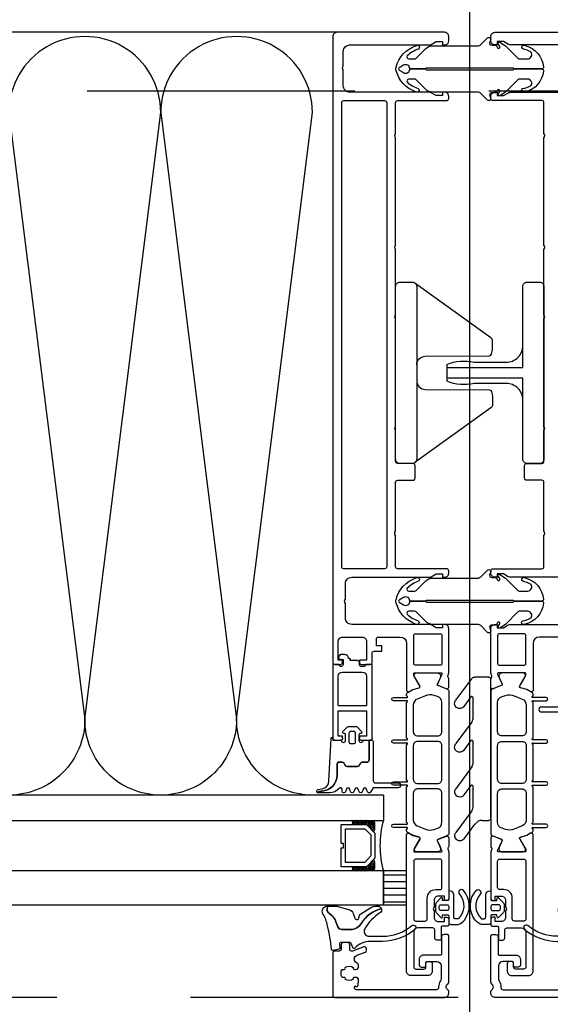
# Model space of a CAD drawing. Header units: millimetres. Extents: x 247761 to 294611, y 172579 to 236863.
# Tile 242 of 256: x 269429 to 269555, y 174619 to 174852. Entities that reach past the tile are written whole.
import ezdxf

# ---------------------------------------------------------------- set-up
doc = ezdxf.new("R2010")
doc.units = ezdxf.units.MM
doc.linetypes.add('ČÁRKOVANÁ', pattern=[19.05, 12.7, -6.35])
doc.layers.add('FASÁDA DETAILNÍ', color=4, linetype='Continuous')
doc.layers.add('NOVA', color=240, linetype='Continuous')
pattern_1 = [(180, (-15443.9213, -42841.3569), (-7e-16, -1.5875), [])]

# ---------------------------------------------------------------- blocks, each defined once
blk = doc.blocks.new('284336')
for points in [[(-0.7, -9.6), (-10, -9.6, 0.414511), (-10.51, -10.11), (-10.51, -15.51, -1), (-11.69, -15.51), (-11.69, -9.6), (-12.69, -8.95, -0.668884), (-12.6, -8.23), (-11.99, -8.01, 0.766384), (-11.99, -7.21), (-12.6, -6.99, -0.76831), (-12.6, -6.23), (-11.99, -6.01, 0.766384), (-11.99, -5.21), (-12.6, -4.99, -0.76831), (-12.6, -4.23), (-11.99, -4.01, 0.766384), (-11.99, -3.21), (-12.6, -2.99, -0.877523), (-12.5, -2.22), (-12.1, -2.22, 0.698129), (-11.83, -1.5, -0.220231), (-12.89, 0.78), (-12.89, 3.45, -0.157143), (-12.82, 3.68), (-12.69, 3.42, -0.067482), (-12.48, 2.53, 0.393136), (-8.66, -1.02), (-6.1, -1.02, -0.414214), (-5.61, -1.51), (-5.61, -2.22, -0.267949), (-5.85, -2.65), (-6.35, -2.93, 0.267949), (-6.61, -3.38), (-6.61, -5.84, 0.267949), (-6.35, -6.29), (-5.85, -6.57, -0.267949), (-5.61, -7), (-5.61, -8.11, 0.414215), (-5.1, -8.62), (-0.41, -8.62), (-0.41, -9.31, -0.414212), (-0.7, -9.6)], [(-0.41, 0), (-0.41, -2, 0.990243), (-0.4, -3.02), (0.9, -3.02, 0.414214), (1.21, -2.71), (1.21, -2.61, -0.668123), (1.71, -2.4), (2.75, -3.45, -0.199004), (2.89, -3.79), (2.89, -5.43, -0.199038), (2.75, -5.77), (1.71, -6.82, -0.668191), (1.21, -6.61), (1.21, -6.51, 0.414214), (0.9, -6.2), (-0.4, -6.2, 0.990269), (-0.41, -7.22), (-0.41, -8.6), (-5.1, -8.6, -0.414215), (-5.59, -8.11), (-5.59, -7, 0.267949), (-5.84, -6.56), (-6.34, -6.27, -0.267949), (-6.59, -5.84), (-6.59, -3.38, -0.267949), (-6.34, -2.95), (-5.84, -2.66, 0.267949), (-5.59, -2.22), (-5.59, -1.51, 0.414214), (-6.1, -1), (-8.66, -1, -0.393156), (-12.46, 2.53, 0.067572), (-12.67, 3.43), (-12.8, 3.7, -0.637545), (-12.12, 3.53), (-11.92, 2.53, 0.344315), (-10.06, 0.91), (0, 0.38, -0.406913), (0.39, 0), (-0.41, 0)], [(1.7, -4.31, 0.414235), (1.2, -3.81), (-0.7, -3.81, 0.414214), (-1.2, -4.31), (-1.2, -4.91, 0.414214), (-0.7, -5.41), (1.2, -5.41, 0.414235), (1.7, -4.91), (1.7, -4.31)]]:
    blk.add_lwpolyline(points, format="xyb", close=True)
blk = doc.blocks.new('nesystémový nástavec 18')
for p, q in [((-18, 6.8), (-18, 8.8)), ((-17.5, 9.3), (-15.36, 9.3)), ((-11, 8), (-17, 8)), ((-17, 8), (-17, 6.3)), ((-15.36, 9.3), (0, 9.3)), ((-11, 1.3), (-11, 8)), ((-2.8, 8), (-9.7, 8)), ((-9.7, 1.3), (-9.7, 8)), ((-0.5, 7.3), (-0.5, 6.8)), ((0, 9.3), (0, 7.8)), ((-17, 6.3), (-17.5, 6.3)), ((-1.8, 2.3), (-1.8, 7)), ((0, 6.3), (0.55, 6.3)), ((0.55, 6.3), (0.95, 5.9)), ((0.95, 5.9), (0.95, 4.8)), ((0.95, 4.8), (0.95, 4.14)), ((1.2, 2.44), (0, 2.44)), ((0.95, 4.14), (1.2, 4.14)), ((1.2, 1.85), (1.2, 2.44)), ((1.4, 3.94), (1.4, 3.84)), ((1.6, 3.64), (1.6, 3.64)), ((2.4, 2.84), (2.4, 1.89)), ((-18, 0.5), (-18, 1.8)), ((-17.5, 2.3), (-17, 2.3)), ((-1.8, 0), (-17.5, 0)), ((-17, 2.3), (-17, 1.3)), ((-17, 1.3), (-11, 1.3)), ((-9.7, 1.3), (-2.8, 1.3)), ((0, 0), (-1.8, 0)), ((-0.4, 2.23), (-0.5, 2.04)), ((-0.5, 2.04), (-0.5, 2)), ((0, 1.5), (0, 0)), ((1.8, 1.37), (1.7, 1.35)), ((2.25, 1.63), (1.8, 1.37))]:
    blk.add_line(p, q)
for centre, radius, start, end in [((-17.5, 8.8), 0.5, 90, 180), ((-15.36, 9.8), 0.5, 270, 270.084), ((-2.8, 7), 1, 0, 90), ((0, 7.3), 0.5, 89.9955, 180.0071), ((-17.5, 6.8), 0.5, 180.0012, 269.9988), ((0, 6.8), 0.5, 179.9949, 270.006), ((0.75, 4.8), 0.2, 359.9656, 0.0344), ((0, 1.94), 0.5, 89.9975, 144.0007), ((1.2, 3.94), 0.2, 359.9707, 90.0249), ((1.6, 3.84), 0.2, 179.9737, 270.035), ((1.6, 2.84), 0.8, 0.0065, 89.9919), ((-17.5, 1.8), 0.5, 89.999, 180.0002), ((-17.5, 0.5), 0.5, 180, 270), ((-2.8, 2.3), 1, 270, 0), ((0, 2), 0.5, 179.9716, 270.0327), ((1.7, 1.85), 0.5, 179.9991, 270), ((2.1, 1.89), 0.3, 299.9815, 0.0183)]:
    blk.add_arc(centre, radius, start, end)
blk = doc.blocks.new('433270')
blk.add_lwpolyline([(1, 0, 0.414364), (0, -1), (0, -1.4, 0.255924), (0.23, -1.83, -0.547723), (0.23, -3.17, 0.255924), (0, -3.6), (0, -14.6, 0.414214), (0.3, -14.9), (1.2, -14.9, 0.414214), (1.7, -14.4), (1.7, -10.3, -0.414214), (2, -10), (6, -10, 0.414248), (7, -9), (7, -7.7, 0.414179), (6.5, -7.2), (5.7, -7.2, 0.414232), (5.4, -7.5), (5.4, -8.2, -0.414198), (5.1, -8.5), (2.8, -8.5, -0.414204), (1.8, -7.5), (1.8, -4.49, -0.147432), (1.97, -3.94, 0.147461), (2.4, -2.5), (2.4, -2.3, -0.414214), (2.9, -1.8), (21.87, -1.8, -0.668178), (22.22, -2.65), (22.16, -2.72, 1), (21.59, -3.29), (21.52, -3.35, 0.198912), (21.38, -3.71), (21.38, -4.05, 0.414214), (22.08, -4.75), (22.38, -4.75, 0.576988), (22.64, -4.3, -0.311246), (24.56, -4.3, 0.576988), (24.82, -4.75), (25.3, -4.75, -0.260065), (25.3, -6.65), (24.82, -6.65, 0.576988), (24.56, -7.1, -0.311246), (22.64, -7.1, 0.576988), (22.38, -6.65), (22.08, -6.65, 0.414214), (21.38, -7.35), (21.38, -7.61, 0.267949), (21.63, -8.04), (21.89, -8.2, -0.637047), (21.73, -10), (19.83, -10.7, 0.315299), (19.5, -11.17), (19.5, -11.49, 0.520567), (20.17, -11.96), (22.83, -10.99, -0.520567), (23.5, -11.46), (23.5, -12.5, 0.414062), (24, -13), (25, -13, 0.414186), (25.5, -12.5), (25.5, -11.5, -0.414182), (26, -11), (27, -11, 0.414214), (27.5, -10.5), (27.5, -0.5, 0.414214), (27, 0), (1, 0)], format="xyb", close=True)
blk = doc.blocks.new('284325')
for points in [[(0.84, -5.23, -0.560316), (0.94, -4.73), (1.94, -4.36, 0.3153), (2.14, -4.08), (2.14, -1.89, 0.451558), (1.8, -1.59), (0.9, -1.7, -0.399586), (0.57, -1.46), (0.3, -0.07, -0.415977), (0.53, 0.29, 0.024107), (6.15, 1.24, 0.076636), (8.99, 2.34, -0.577615), (10.79, 1.3), (10.02, 1.37, 0.283171), (9.08, 0.9, -0.168429), (7.07, -0.74), (5.9, -1.16, 0.315302), (5.24, -2.1), (5.24, -4.21, 0.269719), (6.76, -6.82, -0.194797), (10.18, -11.53, -0.342663), (9.17, -11.17, 0.119207), (5.43, -7.59, 0.578571), (3.63, -8.62), (3.63, -11.77, 0.176415), (6.16, -18.72, -1), (5.24, -19.49, -0.176415), (2.43, -11.77), (2.43, -8.89, 0.208286), (0.84, -5.23)], [(8.95, -6.65), (10.32, -8.78, -0.134555), (10.79, -10.63, -0.339795), (10.19, -11.53, 0.194788), (6.76, -6.81, -0.269736), (5.25, -4.21), (5.25, -2.1, -0.315302), (5.9, -1.17), (7.07, -0.74, 0.168429), (9.09, 0.89, -0.283167), (10.01, 1.36), (10.79, 1.29), (10.79, -0.74, -0.070852), (10.71, -1.3), (9.95, -3.93, -0.241839), (9.08, -4.83), (7.93, -5.22, 0.836024), (8.08, -6.19), (8.11, -6.19, -0.255349), (8.95, -6.65)]]:
    blk.add_lwpolyline(points, format="xyb", close=True)
blk = doc.blocks.new('*U500')
for points in [[(0, 0, 0.414243), (0.1, 0.1), (0, 0.9, -1.0001), (0.2, 0.9), (0.1, 0.1, 0.414228), (0.2, 0, 0.414228)], [(0.2, 0, 0.414243), (0.3, 0.1), (0.2, 0.9, -1.0001), (0.4, 0.9), (0.3, 0.1, 0.414228), (0.4, 0, 0.414228)]]:
    blk.add_lwpolyline(points, format="xyb")
blk = doc.blocks.new('288126')
for points in [[(-16.5, 0), (16.5, 0)], [(-17, -2.08), (-17, -0.5)], [(17, -0.5), (17, -3.8)], [(-21.36, -6.34), (-17.8, -3.69)], [(-14.71, -4.5), (-19.87, -8.34)], [(-8.83, -4.3), (-14.11, -4.3)], [(-10.96, -6.34), (-8.71, -4.66)], [(-4.31, -4.5), (-9.47, -8.34)], [(1.81, -4.3), (-3.71, -4.3)], [(-0.35, -6.36), (1.93, -4.66)], [(6.33, -4.5), (1.14, -8.37)], [(12.21, -4.3), (6.93, -4.3)], [(10.05, -6.36), (12.33, -4.66)], [(16.6, -4.6), (11.54, -8.37)]]:
    blk.add_lwpolyline(points)
for centre, radius, start, end in [((16.5, -0.5), 0.5, 0, 90), ((-16.5, -0.5), 0.5, 90, 180), ((16, -3.8), 1, 306.7059, 0), ((-20.61, -7.34), 1.25, 126.7059, 306.7059), ((-10.21, -7.34), 1.25, 126.7059, 306.7059), ((0.4, -7.37), 1.25, 126.7059, 306.7059), ((10.8, -7.37), 1.25, 126.7059, 306.7059)]:
    blk.add_arc(centre, radius, start, end)
at = {"extrusion": (0, 0, -1)}
for centre, radius, start, end in [((19, -2.08), 2, 180, 233.2941), ((14.11, -5.3), 1, 53.2941, 90), ((8.83, -4.5), 0.2, 90, 233.2941), ((3.71, -5.3), 1, 53.2941, 90), ((-1.81, -4.5), 0.2, 90, 233.2941), ((-6.93, -5.3), 1, 53.2941, 90), ((-12.21, -4.5), 0.2, 90, 233.2941)]:
    blk.add_arc(centre, radius, start, end, dxfattribs=at)
blk = doc.blocks.new('246426')
for points in [[(-1.84, 0.64), (-2.86, -0.38, 0.198926), (-3.15, -1.09), (-3.15, -2.31, 0.198926), (-2.86, -3.02), (-1.84, -4.04, 0.637051), (-1.5, -3.92), (-1.45, -3.4), (-0.3, -3.4, -0.41484), (0, -3.7), (0, -5.19, 0.414232), (0.5, -5.69), (2.14, -5.69, 0.071862), (2.2, -5.68, 0.157876), (3.73, -4.64, 0.360336), (3.48, 2.39, 0.964062), (2.54, 1.48, -0.403385), (2.25, -4.34, -0.190964), (2.11, -4.39), (1.7, -4.39, -0.414214), (1.2, -3.89), (1.2, 1.31, 0.414201), (0.2, 2.31), (0, 2.31), (0, 0.3, -0.414214), (-0.3, 0), (-1.45, 0), (-1.5, 0.52, 0.637051), (-1.84, 0.64)], [(-2.25, -1.4, -0.414214), (-1.85, -1), (-0.4, -1, -0.414214), (0, -1.4), (0, -2, -0.414214), (-0.4, -2.4), (-1.85, -2.4, -0.414214), (-2.25, -2), (-2.25, -1.4)]]:
    blk.add_lwpolyline(points, format="xyb", close=True)
blk = doc.blocks.new('244748_a')
blk.add_lwpolyline([(8.32, -1.69, 0.082248), (6.34, -0.9, -1.09695), (6.94, -0.1, -0.315353), (11.26, -5.15, -0.480529), (10.87, -5.64), (4.27, -5.64), (4.08, -5.45), (-16.53, -5.45), (-16.72, -5.64), (-20.43, -5.64, 0.574019), (-21.93, -4.78), (-22.99, -5.4, 0.524827), (-22.99, -5.9), (-21.93, -6.52, 0.574021), (-20.43, -5.66), (-16.72, -5.66), (-16.53, -5.85), (4.08, -5.85), (4.27, -5.66), (10.87, -5.66, -0.480529), (11.26, -6.15, -0.326229), (6.88, -11.09, -1.09695), (6.28, -10.3, 0.081457), (8.32, -9.61, 0.599203), (7.48, -8.05), (5.52, -8.05, 0.198965), (5.17, -8.2), (2.22, -11.15), (0.93, -12.01, -0.738038), (0.51, -11.62), (0.87, -11, 1), (0.35, -10.7), (0, -11.3), (-0.98, -11.3, 0.619205), (-1.45, -12.06), (-1.28, -12.43, -0.808139), (-2.04, -13.04), (-3.63, -11.44, 0.198906), (-4.34, -11.15), (-14.99, -11.15, -0.198936), (-16.76, -10.42), (-18.98, -8.2, 0.198942), (-19.33, -8.05), (-20.67, -8.05, 0.500217), (-21.09, -8.73, 0.122037), (-18.5, -10.27, -1.093735), (-19.1, -11.07, -0.240768), (-23.7, -6.07, -0.106226), (-23.7, -5.23, -0.256232), (-19, -0.13, -1.093735), (-18.4, -0.92, 0.116856), (-21.09, -2.57, 0.500217), (-20.67, -3.25), (-19.33, -3.25, 0.198942), (-18.98, -3.1), (-16.75, -0.88, -0.198936), (-14.99, -0.15), (-4.34, -0.15, 0.198907), (-3.63, 0.14), (-2.04, 1.74, -0.808139), (-1.28, 1.13), (-1.45, 0.76, 0.619205), (-0.98, 0), (0, 0), (0.35, -0.6, 1), (0.87, -0.3), (0.51, 0.32, -0.738038), (0.93, 0.71), (2.22, -0.15), (5.17, -3.1, 0.198965), (5.52, -3.25), (7.48, -3.25, 0.599203)], format="xyb", close=True)
blk = doc.blocks.new('236134_0100_s_v')
for points in [[(22.8, -23), (22.8, -5), (42, -5, 0.414214), (43, -4), (43, -1, 0.414214), (42, 0), (1, 0, 0.414214), (0, -1), (0, -4, 0.414214), (1, -5), (20.2, -5), (20.2, -23)], [(15, -5, -0.414214), (19, -9), (19, -16.57, 0.165764), (19.53, -23), (23.47, -23, 0.165764), (24, -16.57), (24, -9, -0.414214), (28, -5)]]:
    blk.add_lwpolyline(points, format="xyb")
blk = doc.blocks.new('236134_0200_s_v')
for points in [[(19.58, 5, -0.41166), (17.58, 6.98), (17.45, 22.25, 0.344217), (17.07, 22.73), (16, 23), (14, 23, 0.240828), (13.19, 22.59), (0.19, 4.59)], [(23.42, 5, 0.41166), (25.42, 6.98), (25.55, 22.25, -0.344217), (25.93, 22.73), (27, 23), (29, 23, -0.240828), (29.81, 22.59), (42.81, 4.59)]]:
    blk.add_lwpolyline(points, format="xyb")
blk.add_lwpolyline([(42, 5), (1, 5, 0.414214), (0, 4), (0, 1, 0.414214), (1, 0), (42, 0, 0.414214), (43, 1), (43, 4, 0.414214)], format="xyb", close=True)
blk = doc.blocks.new('A$C69D17D4D')
at = {"layer": 'FASÁDA DETAILNÍ'}
h = blk.add_hatch(dxfattribs=at)
h.set_pattern_fill('ANSI31', color=256, scale=0.5, angle=495)
h.set_pattern_definition(pattern_1)
h.paths.add_polyline_path([(-5129.5, 1279), (-5124, 1279), (-5124, 1271), (-5129.5, 1271)])
h = blk.add_hatch(dxfattribs=at)
h.set_pattern_fill('ANSI31', color=256, scale=0.5, angle=495)
h.set_pattern_definition(pattern_1)
h.paths.add_polyline_path([(-5129.5, 1279), (-5124, 1279), (-5124, 1271), (-5129.5, 1271)])
for p, q in [((-5109, 1224.05), (-5109, 1592.29)), ((-5109, 1224.05), (-5109, 1592.29)), ((-5129.5, 1297), (-5538.5, 1297)), ((-5129.5, 1297), (-5538.5, 1297)), ((-5129.5, 1297), (-5129.5, 1291)), ((-5129.5, 1297), (-5129.5, 1291)), ((-5538.5, 1291), (-5129.5, 1291)), ((-5538.5, 1291), (-5129.5, 1291)), ((-5129.5, 1279), (-5538.5, 1279)), ((-5129.5, 1279), (-5538.5, 1279)), ((-5129.5, 1271), (-5129.5, 1279)), ((-5129.5, 1271), (-5129.5, 1279)), ((-5538.5, 1271), (-5129.5, 1271)), ((-5538.5, 1271), (-5129.5, 1271))]:
    blk.add_line(p, q, dxfattribs=at)
at = {"layer": 'FASÁDA DETAILNÍ', "linetype": 'ČÁRKOVANÁ', "ltscale": 5}
blk.add_lwpolyline([(1651, 1249), (-24919, 1249), (-24919, 24919), (1651, 24919)], close=True, dxfattribs=at)
at = {"layer": 'FASÁDA DETAILNÍ', "color": 7, "linetype": 'ČÁRKOVANÁ', "ltscale": 5}
blk.add_lwpolyline([(1436, 1464), (-24704, 1464), (-24704, 24704), (1436, 24704)], close=True, dxfattribs=at)
at = {"layer": 'FASÁDA DETAILNÍ'}
blk.add_lwpolyline([(-5140.5, 1478), (-5527.5, 1478)], dxfattribs=at)
for points in [[(-5141.5, 1477), (-5141.5, 1328.5, 0.414214), (-5141, 1328), (-5139.7, 1328, 0.41422), (-5139.2, 1328.5), (-5139.2, 1329), (-5140.2, 1329), (-5140.2, 1333.5, -0.414214), (-5139.2, 1334.5), (-5134.5, 1334.5, -0.414214), (-5133.5, 1333.5), (-5133.5, 1329), (-5135.2, 1329), (-5135.2, 1328.5, 0.414201), (-5134.7, 1328), (-5132.7, 1328, 0.414214), (-5132.2, 1328.5), (-5132.2, 1330.64, -0.414214), (-5131.7, 1331.14), (-5129.9, 1331.14), (-5129.9, 1332.39), (-5131.1, 1332.39), (-5131.1, 1334.2, -0.414214), (-5130.8, 1334.5), (-5125.5, 1334.5, -0.414167), (-5124, 1333), (-5124, 1326), (-5124, 1321.9, 0.57735), (-5123.4, 1321.56), (-5122.54, 1322.05), (-5121.04, 1322.48, 0.488701), (-5120.87, 1322.92), (-5122.3, 1325.39), (-5122.3, 1325.81, -0.432566), (-5122.1, 1326), (-5115.8, 1326, -0.548397), (-5115.61, 1325.72), (-5116.68, 1323.34, 0.425336), (-5116.57, 1323.07), (-5114.55, 1322.25, 0.531563), (-5114, 1322.62), (-5114, 1324.69, 0.231306), (-5114.11, 1324.93, -0.306185), (-5114.22, 1325.24), (-5114, 1326), (-5114, 1336.51, 0.414214), (-5115, 1337.51), (-5115.5, 1337.51), (-5115.5, 1336.71), (-5117, 1336.71), (-5118.14, 1337.37, 0.13165), (-5118.64, 1337.5), (-5137.01, 1337.5, -0.414214), (-5138.51, 1339), (-5138.51, 1342.5, -0.399985), (-5138.51, 1343.5), (-5138.51, 1347.2, -0.414214), (-5137.01, 1348.7), (-5118.64, 1348.7, 0.13165), (-5118.14, 1348.83), (-5117, 1349.49), (-5115.5, 1349.49), (-5115.5, 1348.69), (-5115, 1348.69, 0.414214), (-5114, 1349.69), (-5114, 1350.2, 0.414214), (-5114.5, 1350.7), (-5126.1, 1350.7, -0.414214), (-5126.6, 1351.2), (-5126.6, 1358.6, -0.399985), (-5126.6, 1359.6), (-5126.6, 1371.2, -0.414214), (-5126.1, 1371.7), (-5122.5, 1371.7, 0.414214), (-5122, 1372.2), (-5122, 1375.2, 0.414214), (-5122.5, 1375.7), (-5126.1, 1375.7, -0.414214), (-5126.6, 1376.2), (-5126.6, 1383.5, -0.38324), (-5126.6, 1384.5), (-5126.6, 1410, -0.38324), (-5126.6, 1411), (-5126.6, 1426.5, -0.38324), (-5126.6, 1427.5), (-5126.6, 1453, -0.38324), (-5126.6, 1454), (-5126.6, 1461.3, -0.414214), (-5126.1, 1461.8), (-5114.5, 1461.8, 0.414214), (-5114, 1462.3), (-5114, 1462.8, 0.414214), (-5115, 1463.8), (-5115.5, 1463.8), (-5115.5, 1463), (-5117, 1463), (-5118.15, 1463.67, 0.116937), (-5118.65, 1463.8), (-5137.51, 1463.8, -0.414232), (-5139.01, 1465.3), (-5139.01, 1469.01, -0.399985), (-5139.01, 1470.01), (-5139.01, 1473.5, -0.414232), (-5137.51, 1475), (-5118.65, 1475, 0.116937), (-5118.15, 1475.13), (-5117, 1475.8), (-5115.5, 1475.8), (-5115.5, 1475), (-5115, 1475, 0.414214), (-5114, 1476), (-5114, 1477, 0.414214), (-5115, 1478), (-5140.5, 1478, 0.414214), (-5141.5, 1477)], [(-5141.5, 1477), (-5141.5, 1328.5, 0.414214), (-5141, 1328), (-5139.7, 1328, 0.41422), (-5139.2, 1328.5), (-5139.2, 1329), (-5140.2, 1329), (-5140.2, 1333.5, -0.414214), (-5139.2, 1334.5), (-5134.5, 1334.5, -0.414214), (-5133.5, 1333.5), (-5133.5, 1329), (-5135.2, 1329), (-5135.2, 1328.5, 0.414201), (-5134.7, 1328), (-5132.7, 1328, 0.414214), (-5132.2, 1328.5), (-5132.2, 1330.64, -0.414214), (-5131.7, 1331.14), (-5129.9, 1331.14), (-5129.9, 1332.39), (-5131.1, 1332.39), (-5131.1, 1334.2, -0.414214), (-5130.8, 1334.5), (-5125.5, 1334.5, -0.414167), (-5124, 1333), (-5124, 1326), (-5124, 1321.9, 0.57735), (-5123.4, 1321.56), (-5122.54, 1322.05), (-5121.04, 1322.48, 0.488701), (-5120.87, 1322.92), (-5122.3, 1325.39), (-5122.3, 1325.81, -0.432566), (-5122.1, 1326), (-5115.8, 1326, -0.548397), (-5115.61, 1325.72), (-5116.68, 1323.34, 0.425336), (-5116.57, 1323.07), (-5114.55, 1322.25, 0.531563), (-5114, 1322.62), (-5114, 1324.69, 0.231306), (-5114.11, 1324.93, -0.306185), (-5114.22, 1325.24), (-5114, 1326), (-5114, 1336.51, 0.414214), (-5115, 1337.51), (-5115.5, 1337.51), (-5115.5, 1336.71), (-5117, 1336.71), (-5118.14, 1337.37, 0.13165), (-5118.64, 1337.5), (-5137.01, 1337.5, -0.414214), (-5138.51, 1339), (-5138.51, 1342.5, -0.399985), (-5138.51, 1343.5), (-5138.51, 1347.2, -0.414214), (-5137.01, 1348.7), (-5118.64, 1348.7, 0.13165), (-5118.14, 1348.83), (-5117, 1349.49), (-5115.5, 1349.49), (-5115.5, 1348.69), (-5115, 1348.69, 0.414214), (-5114, 1349.69), (-5114, 1350.2, 0.414214), (-5114.5, 1350.7), (-5126.1, 1350.7, -0.414214), (-5126.6, 1351.2), (-5126.6, 1358.6, -0.399985), (-5126.6, 1359.6), (-5126.6, 1371.2, -0.414214), (-5126.1, 1371.7), (-5122.5, 1371.7, 0.414214), (-5122, 1372.2), (-5122, 1375.2, 0.414214), (-5122.5, 1375.7), (-5126.1, 1375.7, -0.414214), (-5126.6, 1376.2), (-5126.6, 1383.5, -0.38324), (-5126.6, 1384.5), (-5126.6, 1410, -0.38324), (-5126.6, 1411), (-5126.6, 1426.5, -0.38324), (-5126.6, 1427.5), (-5126.6, 1453, -0.38324), (-5126.6, 1454), (-5126.6, 1461.3, -0.414214), (-5126.1, 1461.8), (-5114.5, 1461.8, 0.414214), (-5114, 1462.3), (-5114, 1462.8, 0.414214), (-5115, 1463.8), (-5115.5, 1463.8), (-5115.5, 1463), (-5117, 1463), (-5118.15, 1463.67, 0.116937), (-5118.65, 1463.8), (-5137.51, 1463.8, -0.414232), (-5139.01, 1465.3), (-5139.01, 1469.01, -0.399985), (-5139.01, 1470.01), (-5139.01, 1473.5, -0.414232), (-5137.51, 1475), (-5118.65, 1475, 0.116937), (-5118.15, 1475.13), (-5117, 1475.8), (-5115.5, 1475.8), (-5115.5, 1475), (-5115, 1475, 0.414214), (-5114, 1476), (-5114, 1477, 0.414214), (-5115, 1478), (-5140.5, 1478, 0.414214), (-5141.5, 1477)], [(-5139.4, 1351.2), (-5139.4, 1461.3, -0.414214), (-5138.9, 1461.8), (-5129.2, 1461.8, -0.414214), (-5128.7, 1461.3), (-5128.7, 1351.2, -0.414214), (-5129.2, 1350.7), (-5138.9, 1350.7, -0.414214), (-5139.4, 1351.2)], [(-5139.4, 1351.2), (-5139.4, 1461.3, -0.414214), (-5138.9, 1461.8), (-5129.2, 1461.8, -0.414214), (-5128.7, 1461.3), (-5128.7, 1351.2, -0.414214), (-5129.2, 1350.7), (-5138.9, 1350.7, -0.414214), (-5139.4, 1351.2)], [(-5116.1, 1335.3, -0.414214), (-5115.6, 1334.8), (-5115.6, 1328.3, -0.414214), (-5116.1, 1327.8), (-5121.8, 1327.8, -0.414214), (-5122.3, 1328.3), (-5122.3, 1334.8, -0.414214), (-5121.8, 1335.3), (-5116.1, 1335.3)], [(-5116.1, 1335.3, -0.414214), (-5115.6, 1334.8), (-5115.6, 1328.3, -0.414214), (-5116.1, 1327.8), (-5121.8, 1327.8, -0.414214), (-5122.3, 1328.3), (-5122.3, 1334.8, -0.414214), (-5121.8, 1335.3), (-5116.1, 1335.3)], [(-5101.9, 1335.3, 0.414214), (-5102.4, 1334.8), (-5102.4, 1328.3, 0.414214), (-5101.9, 1327.8), (-5096.2, 1327.8, 0.414214), (-5095.7, 1328.3), (-5095.7, 1334.8, 0.414214), (-5096.2, 1335.3), (-5101.9, 1335.3)], [(-5101.9, 1335.3, 0.414214), (-5102.4, 1334.8), (-5102.4, 1328.3, 0.414214), (-5101.9, 1327.8), (-5096.2, 1327.8, 0.414214), (-5095.7, 1328.3), (-5095.7, 1334.8, 0.414214), (-5096.2, 1335.3), (-5101.9, 1335.3)], [(-5114, 1321.66), (-5114, 1309.75), (-5114, 1287.84, -0.305837), (-5114.31, 1287.38), (-5116.6, 1286.45, 0.425336), (-5116.71, 1286.19), (-5115.99, 1284.57, -0.543753), (-5116.68, 1283.51), (-5121.58, 1283.51, -0.578182), (-5122.1, 1284.41), (-5120.84, 1286.6, 0.488505), (-5121.01, 1287.04), (-5122.53, 1287.48), (-5123.85, 1288.24, -0.282478), (-5124, 1288.52), (-5124, 1288.96, 1.447009), (-5124.13, 1289.31), (-5127.1, 1289.31, -1), (-5127.1, 1290.11), (-5124.13, 1290.11, 1.447009), (-5124, 1290.46), (-5124, 1299, 1.447009), (-5124.13, 1299.35), (-5127.1, 1299.35, -1), (-5127.1, 1300.15), (-5124.13, 1300.15, 1.447009), (-5124, 1300.5), (-5124, 1309, 1.447009), (-5124.13, 1309.35), (-5127.1, 1309.35, -1), (-5127.1, 1310.15), (-5124.13, 1310.15, 1.447009), (-5124, 1310.5), (-5124, 1319.04, 1.447009), (-5124.13, 1319.39), (-5127.1, 1319.39, -1), (-5127.1, 1320.19), (-5124.13, 1320.19, 1.447009), (-5124, 1320.54), (-5124, 1320.99, -0.282478), (-5123.85, 1321.26), (-5122.53, 1322.02), (-5121.01, 1322.46, 0.488505), (-5120.84, 1322.9), (-5122.1, 1325.09, -0.578182), (-5121.58, 1325.99), (-5116.68, 1325.99, -0.543753), (-5115.99, 1324.93), (-5116.71, 1323.31, 0.425336), (-5116.6, 1323.05), (-5114.31, 1322.12, -0.305837), (-5114, 1321.66)], [(-5114, 1321.66), (-5114, 1309.75), (-5114, 1287.84, -0.305837), (-5114.31, 1287.38), (-5116.6, 1286.45, 0.425336), (-5116.71, 1286.19), (-5115.99, 1284.57, -0.543753), (-5116.68, 1283.51), (-5121.58, 1283.51, -0.578182), (-5122.1, 1284.41), (-5120.84, 1286.6, 0.488505), (-5121.01, 1287.04), (-5122.53, 1287.48), (-5123.85, 1288.24, -0.282478), (-5124, 1288.52), (-5124, 1288.96, 1.447009), (-5124.13, 1289.31), (-5127.1, 1289.31, -1), (-5127.1, 1290.11), (-5124.13, 1290.11, 1.447009), (-5124, 1290.46), (-5124, 1299, 1.447009), (-5124.13, 1299.35), (-5127.1, 1299.35, -1), (-5127.1, 1300.15), (-5124.13, 1300.15, 1.447009), (-5124, 1300.5), (-5124, 1309, 1.447009), (-5124.13, 1309.35), (-5127.1, 1309.35, -1), (-5127.1, 1310.15), (-5124.13, 1310.15, 1.447009), (-5124, 1310.5), (-5124, 1319.04, 1.447009), (-5124.13, 1319.39), (-5127.1, 1319.39, -1), (-5127.1, 1320.19), (-5124.13, 1320.19, 1.447009), (-5124, 1320.54), (-5124, 1320.99, -0.282478), (-5123.85, 1321.26), (-5122.53, 1322.02), (-5121.01, 1322.46, 0.488505), (-5120.84, 1322.9), (-5122.1, 1325.09, -0.578182), (-5121.58, 1325.99), (-5116.68, 1325.99, -0.543753), (-5115.99, 1324.93), (-5116.71, 1323.31, 0.425336), (-5116.6, 1323.05), (-5114.31, 1322.12, -0.305837), (-5114, 1321.66)], [(-5104, 1321.66), (-5104, 1309.75), (-5104, 1287.84, 0.305837), (-5103.69, 1287.38), (-5101.4, 1286.45, -0.425336), (-5101.29, 1286.19), (-5102.01, 1284.57, 0.543753), (-5101.32, 1283.51), (-5096.42, 1283.51, 0.578182), (-5095.9, 1284.41), (-5097.16, 1286.6, -0.488505), (-5096.99, 1287.04), (-5095.47, 1287.48), (-5094.15, 1288.24, 0.282478), (-5094, 1288.52), (-5094, 1288.96, -1.447009), (-5093.87, 1289.31), (-5090.9, 1289.31, 1), (-5090.9, 1290.11), (-5093.87, 1290.11, -1.447009), (-5094, 1290.46), (-5094, 1299, -1.447009), (-5093.87, 1299.35), (-5090.9, 1299.35, 1), (-5090.9, 1300.15), (-5093.87, 1300.15, -1.447009), (-5094, 1300.5), (-5094, 1309, -1.447009), (-5093.87, 1309.35), (-5090.9, 1309.35, 1), (-5090.9, 1310.15), (-5093.87, 1310.15, -1.447009), (-5094, 1310.5), (-5094, 1319.04, -1.447009), (-5093.87, 1319.39), (-5090.9, 1319.39, 1), (-5090.9, 1320.19), (-5093.87, 1320.19, -1.447009), (-5094, 1320.54), (-5094, 1320.99, 0.282478), (-5094.15, 1321.26), (-5095.47, 1322.02), (-5096.99, 1322.46, -0.488505), (-5097.16, 1322.9), (-5095.9, 1325.09, 0.578182), (-5096.42, 1325.99), (-5101.32, 1325.99, 0.543753), (-5102.01, 1324.93), (-5101.29, 1323.31, -0.425336), (-5101.4, 1323.05), (-5103.69, 1322.12, 0.305837), (-5104, 1321.66)], [(-5104, 1321.66), (-5104, 1309.75), (-5104, 1287.84, 0.305837), (-5103.69, 1287.38), (-5101.4, 1286.45, -0.425336), (-5101.29, 1286.19), (-5102.01, 1284.57, 0.543753), (-5101.32, 1283.51), (-5096.42, 1283.51, 0.578182), (-5095.9, 1284.41), (-5097.16, 1286.6, -0.488505), (-5096.99, 1287.04), (-5095.47, 1287.48), (-5094.15, 1288.24, 0.282478), (-5094, 1288.52), (-5094, 1288.96, -1.447009), (-5093.87, 1289.31), (-5090.9, 1289.31, 1), (-5090.9, 1290.11), (-5093.87, 1290.11, -1.447009), (-5094, 1290.46), (-5094, 1299, -1.447009), (-5093.87, 1299.35), (-5090.9, 1299.35, 1), (-5090.9, 1300.15), (-5093.87, 1300.15, -1.447009), (-5094, 1300.5), (-5094, 1309, -1.447009), (-5093.87, 1309.35), (-5090.9, 1309.35, 1), (-5090.9, 1310.15), (-5093.87, 1310.15, -1.447009), (-5094, 1310.5), (-5094, 1319.04, -1.447009), (-5093.87, 1319.39), (-5090.9, 1319.39, 1), (-5090.9, 1320.19), (-5093.87, 1320.19, -1.447009), (-5094, 1320.54), (-5094, 1320.99, 0.282478), (-5094.15, 1321.26), (-5095.47, 1322.02), (-5096.99, 1322.46, -0.488505), (-5097.16, 1322.9), (-5095.9, 1325.09, 0.578182), (-5096.42, 1325.99), (-5101.32, 1325.99, 0.543753), (-5102.01, 1324.93), (-5101.29, 1323.31, -0.425336), (-5101.4, 1323.05), (-5103.69, 1322.12, 0.305837), (-5104, 1321.66)], [(-5115.6, 1312.05), (-5115.6, 1318.95, 0.324916), (-5116.64, 1320.38), (-5117.49, 1320.65, 0.176429), (-5119.54, 1320.58), (-5121.46, 1319.8, 0.305619), (-5122.4, 1318.41), (-5122.4, 1312.05, 0.414218), (-5121.4, 1311.05), (-5116.6, 1311.05, 0.414218), (-5115.6, 1312.05)], [(-5115.6, 1312.05), (-5115.6, 1318.95, 0.324916), (-5116.64, 1320.38), (-5117.49, 1320.65, 0.176429), (-5119.54, 1320.58), (-5121.46, 1319.8, 0.305619), (-5122.4, 1318.41), (-5122.4, 1312.05, 0.414218), (-5121.4, 1311.05), (-5116.6, 1311.05, 0.414218), (-5115.6, 1312.05)], [(-5102.4, 1312.05), (-5102.4, 1318.95, -0.324916), (-5101.36, 1320.38), (-5100.51, 1320.65, -0.176429), (-5098.46, 1320.58), (-5096.54, 1319.8, -0.305619), (-5095.6, 1318.41), (-5095.6, 1312.05, -0.414218), (-5096.6, 1311.05), (-5101.4, 1311.05, -0.414218), (-5102.4, 1312.05)], [(-5102.4, 1312.05), (-5102.4, 1318.95, -0.324916), (-5101.36, 1320.38), (-5100.51, 1320.65, -0.176429), (-5098.46, 1320.58), (-5096.54, 1319.8, -0.305619), (-5095.6, 1318.41), (-5095.6, 1312.05, -0.414218), (-5096.6, 1311.05), (-5101.4, 1311.05, -0.414218), (-5102.4, 1312.05)], [(-5115.6, 1300.75), (-5115.6, 1308.75, 0.414214), (-5116.6, 1309.75), (-5121.4, 1309.75, 0.414214), (-5122.4, 1308.75), (-5122.4, 1300.75, 0.414214), (-5121.4, 1299.75), (-5116.6, 1299.75, 0.414214), (-5115.6, 1300.75)], [(-5115.6, 1300.75), (-5115.6, 1308.75, 0.414214), (-5116.6, 1309.75), (-5121.4, 1309.75, 0.414214), (-5122.4, 1308.75), (-5122.4, 1300.75, 0.414214), (-5121.4, 1299.75), (-5116.6, 1299.75, 0.414214), (-5115.6, 1300.75)], [(-5102.4, 1300.75), (-5102.4, 1308.75, -0.414214), (-5101.4, 1309.75), (-5096.6, 1309.75, -0.414214), (-5095.6, 1308.75), (-5095.6, 1300.75, -0.414214), (-5096.6, 1299.75), (-5101.4, 1299.75, -0.414214), (-5102.4, 1300.75)], [(-5102.4, 1300.75), (-5102.4, 1308.75, -0.414214), (-5101.4, 1309.75), (-5096.6, 1309.75, -0.414214), (-5095.6, 1308.75), (-5095.6, 1300.75, -0.414214), (-5096.6, 1299.75), (-5101.4, 1299.75, -0.414214), (-5102.4, 1300.75)], [(-5115.6, 1290.55), (-5115.6, 1297.45, 0.414218), (-5116.6, 1298.45), (-5121.4, 1298.45, 0.414218), (-5122.4, 1297.45), (-5122.4, 1291.09, 0.305619), (-5121.46, 1289.7), (-5119.54, 1288.92, 0.176429), (-5117.49, 1288.85), (-5116.64, 1289.12, 0.324916), (-5115.6, 1290.55)], [(-5115.6, 1290.55), (-5115.6, 1297.45, 0.414218), (-5116.6, 1298.45), (-5121.4, 1298.45, 0.414218), (-5122.4, 1297.45), (-5122.4, 1291.09, 0.305619), (-5121.46, 1289.7), (-5119.54, 1288.92, 0.176429), (-5117.49, 1288.85), (-5116.64, 1289.12, 0.324916), (-5115.6, 1290.55)], [(-5102.4, 1290.55), (-5102.4, 1297.45, -0.414218), (-5101.4, 1298.45), (-5096.6, 1298.45, -0.414218), (-5095.6, 1297.45), (-5095.6, 1291.09, -0.305619), (-5096.54, 1289.7), (-5098.46, 1288.92, -0.176429), (-5100.51, 1288.85), (-5101.36, 1289.12, -0.324916), (-5102.4, 1290.55)], [(-5102.4, 1290.55), (-5102.4, 1297.45, -0.414218), (-5101.4, 1298.45), (-5096.6, 1298.45, -0.414218), (-5095.6, 1297.45), (-5095.6, 1291.09, -0.305619), (-5096.54, 1289.7), (-5098.46, 1288.92, -0.176429), (-5100.51, 1288.85), (-5101.36, 1289.12, -0.324916), (-5102.4, 1290.55)], [(-5114, 1283.5), (-5114, 1272.5, -0.414426), (-5114.5, 1272), (-5114.99, 1272), (-5114.99, 1273), (-5116.49, 1273, 0.414214), (-5117.49, 1272), (-5117.49, 1270.5, 0.399985), (-5117.49, 1269.5), (-5117.49, 1268, 0.414214), (-5116.49, 1267), (-5115, 1267), (-5115, 1268), (-5114.5, 1268, -0.414456), (-5114, 1267.5), (-5114, 1266.2, -0.413971), (-5114.3, 1265.9), (-5115.5, 1265.9, 0.414214), (-5115.8, 1265.6), (-5115.8, 1262.6), (-5116.8, 1262.6, -0.414214), (-5117.3, 1263.1), (-5117.3, 1265, 0.414214), (-5117.8, 1265.5), (-5121.3, 1265.5, 0.414206), (-5122.3, 1264.5), (-5122.3, 1256.2, 0.414206), (-5121.8, 1255.7), (-5119.9, 1255.7, 0.414219), (-5119.4, 1256.2), (-5119.4, 1257, -0.414214), (-5118.9, 1257.5), (-5118.4, 1257.5, -0.414214), (-5117.9, 1257), (-5117.9, 1255.2, -0.414214), (-5118.9, 1254.2), (-5123, 1254.2, -0.414214), (-5124, 1255.2), (-5124, 1283.5), (-5124, 1287.6, -0.57735), (-5123.4, 1287.95), (-5122.54, 1287.45), (-5121.04, 1287.02, -0.488701), (-5120.87, 1286.58), (-5122.3, 1284.12), (-5122.3, 1283.69, 0.432566), (-5122.1, 1283.5), (-5115.8, 1283.5, 0.548397), (-5115.61, 1283.78), (-5116.68, 1286.17, -0.425336), (-5116.57, 1286.43), (-5114.55, 1287.25, -0.531563), (-5114, 1286.88), (-5114, 1284.81, -0.231306), (-5114.11, 1284.58, 0.306185), (-5114.22, 1284.26), (-5114, 1283.5)], [(-5114, 1283.5), (-5114, 1272.5, -0.414426), (-5114.5, 1272), (-5114.99, 1272), (-5114.99, 1273), (-5116.49, 1273, 0.414214), (-5117.49, 1272), (-5117.49, 1270.5, 0.399985), (-5117.49, 1269.5), (-5117.49, 1268, 0.414214), (-5116.49, 1267), (-5115, 1267), (-5115, 1268), (-5114.5, 1268, -0.414456), (-5114, 1267.5), (-5114, 1266.2, -0.413971), (-5114.3, 1265.9), (-5115.5, 1265.9, 0.414214), (-5115.8, 1265.6), (-5115.8, 1262.6), (-5116.8, 1262.6, -0.414214), (-5117.3, 1263.1), (-5117.3, 1265, 0.414214), (-5117.8, 1265.5), (-5121.3, 1265.5, 0.414206), (-5122.3, 1264.5), (-5122.3, 1256.2, 0.414206), (-5121.8, 1255.7), (-5119.9, 1255.7, 0.414219), (-5119.4, 1256.2), (-5119.4, 1257, -0.414214), (-5118.9, 1257.5), (-5118.4, 1257.5, -0.414214), (-5117.9, 1257), (-5117.9, 1255.2, -0.414214), (-5118.9, 1254.2), (-5123, 1254.2, -0.414214), (-5124, 1255.2), (-5124, 1283.5), (-5124, 1287.6, -0.57735), (-5123.4, 1287.95), (-5122.54, 1287.45), (-5121.04, 1287.02, -0.488701), (-5120.87, 1286.58), (-5122.3, 1284.12), (-5122.3, 1283.69, 0.432566), (-5122.1, 1283.5), (-5115.8, 1283.5, 0.548397), (-5115.61, 1283.78), (-5116.68, 1286.17, -0.425336), (-5116.57, 1286.43), (-5114.55, 1287.25, -0.531563), (-5114, 1286.88), (-5114, 1284.81, -0.231306), (-5114.11, 1284.58, 0.306185), (-5114.22, 1284.26), (-5114, 1283.5)], [(-5104, 1283.5), (-5104, 1272.5, 0.414426), (-5103.5, 1272), (-5103.01, 1272), (-5103.01, 1273), (-5101.51, 1273, -0.414214), (-5100.51, 1272), (-5100.51, 1270.5, -0.399985), (-5100.51, 1269.5), (-5100.51, 1268, -0.414214), (-5101.51, 1267), (-5103, 1267), (-5103, 1268), (-5103.5, 1268, 0.414456), (-5104, 1267.5), (-5104, 1266.2, 0.413971), (-5103.7, 1265.9), (-5102.5, 1265.9, -0.414214), (-5102.2, 1265.6), (-5102.2, 1262.6), (-5101.2, 1262.6, 0.414214), (-5100.7, 1263.1), (-5100.7, 1265, -0.414214), (-5100.2, 1265.5), (-5096.7, 1265.5, -0.414206), (-5095.7, 1264.5), (-5095.7, 1256.2, -0.414206), (-5096.2, 1255.7), (-5098.1, 1255.7, -0.414219), (-5098.6, 1256.2), (-5098.6, 1257, 0.414214), (-5099.1, 1257.5), (-5099.6, 1257.5, 0.414214), (-5100.1, 1257), (-5100.1, 1255.2, 0.414214), (-5099.1, 1254.2), (-5095, 1254.2, 0.414214), (-5094, 1255.2), (-5094, 1283.5), (-5094, 1287.6, 0.57735), (-5094.6, 1287.95), (-5095.46, 1287.45), (-5096.96, 1287.02, 0.488701), (-5097.13, 1286.58), (-5095.7, 1284.12), (-5095.7, 1283.69, -0.432566), (-5095.9, 1283.5), (-5102.2, 1283.5, -0.548397), (-5102.39, 1283.78), (-5101.32, 1286.17, 0.425336), (-5101.43, 1286.43), (-5103.45, 1287.25, 0.531563), (-5104, 1286.88), (-5104, 1284.81, 0.231306), (-5103.89, 1284.58, -0.306185), (-5103.78, 1284.26), (-5104, 1283.5)], [(-5104, 1283.5), (-5104, 1272.5, 0.414426), (-5103.5, 1272), (-5103.01, 1272), (-5103.01, 1273), (-5101.51, 1273, -0.414214), (-5100.51, 1272), (-5100.51, 1270.5, -0.399985), (-5100.51, 1269.5), (-5100.51, 1268, -0.414214), (-5101.51, 1267), (-5103, 1267), (-5103, 1268), (-5103.5, 1268, 0.414456), (-5104, 1267.5), (-5104, 1266.2, 0.413971), (-5103.7, 1265.9), (-5102.5, 1265.9, -0.414214), (-5102.2, 1265.6), (-5102.2, 1262.6), (-5101.2, 1262.6, 0.414214), (-5100.7, 1263.1), (-5100.7, 1265, -0.414214), (-5100.2, 1265.5), (-5096.7, 1265.5, -0.414206), (-5095.7, 1264.5), (-5095.7, 1256.2, -0.414206), (-5096.2, 1255.7), (-5098.1, 1255.7, -0.414219), (-5098.6, 1256.2), (-5098.6, 1257, 0.414214), (-5099.1, 1257.5), (-5099.6, 1257.5, 0.414214), (-5100.1, 1257), (-5100.1, 1255.2, 0.414214), (-5099.1, 1254.2), (-5095, 1254.2, 0.414214), (-5094, 1255.2), (-5094, 1283.5), (-5094, 1287.6, 0.57735), (-5094.6, 1287.95), (-5095.46, 1287.45), (-5096.96, 1287.02, 0.488701), (-5097.13, 1286.58), (-5095.7, 1284.12), (-5095.7, 1283.69, -0.432566), (-5095.9, 1283.5), (-5102.2, 1283.5, -0.548397), (-5102.39, 1283.78), (-5101.32, 1286.17, 0.425336), (-5101.43, 1286.43), (-5103.45, 1287.25, 0.531563), (-5104, 1286.88), (-5104, 1284.81, 0.231306), (-5103.89, 1284.58, -0.306185), (-5103.78, 1284.26), (-5104, 1283.5)], [(-5122.3, 1281.3), (-5122.3, 1267.6, 0.414214), (-5121.8, 1267.1), (-5119.59, 1267.1, 0.414214), (-5119.09, 1267.6), (-5119.09, 1272.57, -0.411139), (-5117.09, 1274.6), (-5116.1, 1274.6, 0.414214), (-5115.6, 1275.1), (-5115.6, 1281.3, 0.414214), (-5116.1, 1281.8), (-5121.8, 1281.8, 0.414214), (-5122.3, 1281.3)], [(-5122.3, 1281.3), (-5122.3, 1267.6, 0.414214), (-5121.8, 1267.1), (-5119.59, 1267.1, 0.414214), (-5119.09, 1267.6), (-5119.09, 1272.57, -0.411139), (-5117.09, 1274.6), (-5116.1, 1274.6, 0.414214), (-5115.6, 1275.1), (-5115.6, 1281.3, 0.414214), (-5116.1, 1281.8), (-5121.8, 1281.8, 0.414214), (-5122.3, 1281.3)], [(-5095.7, 1281.3), (-5095.7, 1267.6, -0.414214), (-5096.2, 1267.1), (-5098.41, 1267.1, -0.414214), (-5098.91, 1267.6), (-5098.91, 1272.57, 0.411139), (-5100.91, 1274.6), (-5101.9, 1274.6, -0.414214), (-5102.4, 1275.1), (-5102.4, 1281.3, -0.414214), (-5101.9, 1281.8), (-5096.2, 1281.8, -0.414214), (-5095.7, 1281.3)], [(-5095.7, 1281.3), (-5095.7, 1267.6, -0.414214), (-5096.2, 1267.1), (-5098.41, 1267.1, -0.414214), (-5098.91, 1267.6), (-5098.91, 1272.57, 0.411139), (-5100.91, 1274.6), (-5101.9, 1274.6, -0.414214), (-5102.4, 1275.1), (-5102.4, 1281.3, -0.414214), (-5101.9, 1281.8), (-5096.2, 1281.8, -0.414214), (-5095.7, 1281.3)]]:
    blk.add_lwpolyline(points, format="xyb", close=True, dxfattribs=at)
for points in [[(-5087.2, 1334.5), (-5092.5, 1334.5, 0.414167), (-5094, 1333), (-5094, 1326), (-5094, 1321.9, -0.57735), (-5094.6, 1321.56), (-5095.46, 1322.05), (-5096.96, 1322.48, -0.488701), (-5097.13, 1322.92), (-5095.7, 1325.39), (-5095.7, 1325.81, 0.432566), (-5095.9, 1326), (-5102.2, 1326, 0.548397), (-5102.39, 1325.72), (-5101.32, 1323.34, -0.425336), (-5101.43, 1323.07), (-5103.45, 1322.25, -0.531563), (-5104, 1322.62), (-5104, 1324.69, -0.231306), (-5103.89, 1324.93, 0.306185), (-5103.78, 1325.24), (-5104, 1326), (-5104, 1336.51, -0.414214), (-5103, 1337.51), (-5102.5, 1337.51), (-5102.5, 1336.71), (-5101, 1336.71), (-5099.86, 1337.37, -0.13165), (-5099.36, 1337.5), (-5080.99, 1337.5, 0.414214)], [(-5080.99, 1348.7), (-5099.36, 1348.7, -0.13165), (-5099.86, 1348.83), (-5101, 1349.49), (-5102.5, 1349.49), (-5102.5, 1348.69), (-5103, 1348.69, -0.414214), (-5104, 1349.69), (-5104, 1350.2, -0.414214), (-5103.5, 1350.7), (-5091.9, 1350.7, 0.414214), (-5091.4, 1351.2), (-5091.4, 1358.6, 0.399985), (-5091.4, 1359.6), (-5091.4, 1371.2, 0.414214), (-5091.9, 1371.7), (-5095.5, 1371.7, -0.414214), (-5096, 1372.2), (-5096, 1375.2, -0.414214), (-5095.5, 1375.7), (-5091.9, 1375.7, 0.414214), (-5091.4, 1376.2), (-5091.4, 1383.5, 0.38324), (-5091.4, 1384.5), (-5091.4, 1410, 0.38324), (-5091.4, 1411), (-5091.4, 1426.5, 0.38324), (-5091.4, 1427.5), (-5091.4, 1453, 0.38324), (-5091.4, 1454), (-5091.4, 1461.3, 0.414214), (-5091.9, 1461.8), (-5103.5, 1461.8, -0.414214), (-5104, 1462.3), (-5104, 1462.8, -0.414214), (-5103, 1463.8), (-5102.5, 1463.8), (-5102.5, 1463), (-5101, 1463), (-5099.85, 1463.67, -0.116937), (-5099.35, 1463.8), (-5080.49, 1463.8, 0.414232)], [(-5080.49, 1475), (-5099.35, 1475, -0.116937), (-5099.85, 1475.13), (-5101, 1475.8), (-5102.5, 1475.8), (-5102.5, 1475), (-5103, 1475, -0.414214), (-5104, 1476), (-5104, 1477, -0.414214), (-5103, 1478), (-5077.5, 1478, -0.414214)], [(-5087.2, 1334.5), (-5092.5, 1334.5, 0.414167), (-5094, 1333), (-5094, 1326), (-5094, 1321.9, -0.57735), (-5094.6, 1321.56), (-5095.46, 1322.05), (-5096.96, 1322.48, -0.488701), (-5097.13, 1322.92), (-5095.7, 1325.39), (-5095.7, 1325.81, 0.432566), (-5095.9, 1326), (-5102.2, 1326, 0.548397), (-5102.39, 1325.72), (-5101.32, 1323.34, -0.425336), (-5101.43, 1323.07), (-5103.45, 1322.25, -0.531563), (-5104, 1322.62), (-5104, 1324.69, -0.231306), (-5103.89, 1324.93, 0.306185), (-5103.78, 1325.24), (-5104, 1326), (-5104, 1336.51, -0.414214), (-5103, 1337.51), (-5102.5, 1337.51), (-5102.5, 1336.71), (-5101, 1336.71), (-5099.86, 1337.37, -0.13165), (-5099.36, 1337.5), (-5080.99, 1337.5, 0.414214)], [(-5080.99, 1348.7), (-5099.36, 1348.7, -0.13165), (-5099.86, 1348.83), (-5101, 1349.49), (-5102.5, 1349.49), (-5102.5, 1348.69), (-5103, 1348.69, -0.414214), (-5104, 1349.69), (-5104, 1350.2, -0.414214), (-5103.5, 1350.7), (-5091.9, 1350.7, 0.414214), (-5091.4, 1351.2), (-5091.4, 1358.6, 0.399985), (-5091.4, 1359.6), (-5091.4, 1371.2, 0.414214), (-5091.9, 1371.7), (-5095.5, 1371.7, -0.414214), (-5096, 1372.2), (-5096, 1375.2, -0.414214), (-5095.5, 1375.7), (-5091.9, 1375.7, 0.414214), (-5091.4, 1376.2), (-5091.4, 1383.5, 0.38324), (-5091.4, 1384.5), (-5091.4, 1410, 0.38324), (-5091.4, 1411), (-5091.4, 1426.5, 0.38324), (-5091.4, 1427.5), (-5091.4, 1453, 0.38324), (-5091.4, 1454), (-5091.4, 1461.3, 0.414214), (-5091.9, 1461.8), (-5103.5, 1461.8, -0.414214), (-5104, 1462.3), (-5104, 1462.8, -0.414214), (-5103, 1463.8), (-5102.5, 1463.8), (-5102.5, 1463), (-5101, 1463), (-5099.85, 1463.67, -0.116937), (-5099.35, 1463.8), (-5080.49, 1463.8, 0.414232)], [(-5080.49, 1475), (-5099.35, 1475, -0.116937), (-5099.85, 1475.13), (-5101, 1475.8), (-5102.5, 1475.8), (-5102.5, 1475), (-5103, 1475, -0.414214), (-5104, 1476), (-5104, 1477, -0.414214), (-5103, 1478), (-5077.5, 1478, -0.414214)]]:
    blk.add_lwpolyline(points, format="xyb", dxfattribs=at)
for points in [[(-5139.5, 1290), (-5133.5, 1290), (-5131.5, 1288), (-5131.5, 1282), (-5133.5, 1280), (-5139.5, 1280), (-5139.5, 1284.5), (-5139, 1284.5), (-5139, 1285.5), (-5139.5, 1285.5)], [(-5139.5, 1290), (-5133.5, 1290), (-5131.5, 1288), (-5131.5, 1282), (-5133.5, 1280), (-5139.5, 1280), (-5139.5, 1284.5), (-5139, 1284.5), (-5139, 1285.5), (-5139.5, 1285.5)], [(-5138.5, 1281), (-5138.5, 1289), (-5133.91, 1289), (-5132.5, 1287.59), (-5132.5, 1282.55), (-5133.91, 1281)], [(-5138.5, 1281), (-5138.5, 1289), (-5133.91, 1289), (-5132.5, 1287.59), (-5132.5, 1282.55), (-5133.91, 1281)], [(-5129.5, 1271), (-5124, 1271), (-5124, 1279), (-5129.5, 1279)], [(-5129.5, 1271), (-5124, 1271), (-5124, 1279), (-5129.5, 1279)]]:
    blk.add_lwpolyline(points, close=True, dxfattribs=at)
for centre, radius, start, end in [((-5137.36, 1290.5), 0.596, 303.0366, 56.9634), ((-5137.36, 1290.5), 0.596, 303.0366, 56.9634), ((-5137.07, 1290.5), 0.596, 303.0366, 56.9634), ((-5137.07, 1290.5), 0.596, 303.0366, 56.9634), ((-5136.78, 1290.5), 0.596, 303.0366, 56.9634), ((-5136.78, 1290.5), 0.596, 303.0366, 56.9634), ((-5136.49, 1290.5), 0.596, 303.0366, 56.9634), ((-5136.49, 1290.5), 0.596, 303.0366, 56.9634), ((-5136.19, 1290.5), 0.596, 303.0366, 56.9634), ((-5136.19, 1290.5), 0.596, 303.0366, 56.9634), ((-5135.9, 1290.5), 0.596, 303.0366, 56.9634), ((-5135.9, 1290.5), 0.596, 303.0366, 56.9634), ((-5135.61, 1290.5), 0.596, 303.0366, 56.9634), ((-5135.61, 1290.5), 0.596, 303.0366, 56.9634), ((-5135.32, 1290.5), 0.596, 303.0366, 56.9634), ((-5135.32, 1290.5), 0.596, 303.0366, 56.9634), ((-5135.02, 1290.5), 0.596, 303.0366, 56.9634), ((-5135.02, 1290.5), 0.596, 303.0366, 56.9634), ((-5134.73, 1290.5), 0.596, 303.0366, 56.9634), ((-5134.73, 1290.5), 0.596, 303.0366, 56.9634), ((-5134.44, 1290.5), 0.596, 303.0366, 56.9634), ((-5134.44, 1290.5), 0.596, 303.0366, 56.9634), ((-5134.15, 1290.5), 0.596, 303.0366, 56.9634), ((-5134.15, 1290.5), 0.596, 303.0366, 56.9634), ((-5133.85, 1290.5), 0.596, 303.0366, 56.9634), ((-5133.85, 1290.5), 0.596, 303.0366, 56.9634), ((-5133.84, 1290.36), 0.879, 313.9949, 46.4964), ((-5133.84, 1290.36), 0.879, 313.9949, 46.4964), ((-5133.93, 1290.21), 1.26, 321.9656, 38.4996), ((-5133.93, 1290.21), 1.26, 321.9656, 38.4996), ((-5134.09, 1290.08), 1.71, 327.2949, 32.6857), ((-5134.09, 1290.08), 1.71, 327.2949, 32.6857), ((-5134.34, 1289.93), 2.25, 331.5273, 28.4028), ((-5134.34, 1289.93), 2.25, 331.5273, 28.4028), ((-5134.68, 1289.76), 2.9, 335.3067, 25.2952), ((-5134.68, 1289.76), 2.9, 335.3067, 25.2952), ((-5135.05, 1289.65), 3.55, 337.2938, 22.409), ((-5135.05, 1289.65), 3.55, 337.2938, 22.409), ((-5107.61, 1285), 22.7, 164.6728, 195.3272), ((-5107.61, 1285), 22.7, 164.6728, 195.3272), ((-5133.93, 1279.79), 1.26, 321.5004, 38.0344), ((-5133.93, 1279.79), 1.26, 321.5004, 38.0344), ((-5134.09, 1279.92), 1.71, 327.3143, 32.7051), ((-5134.09, 1279.92), 1.71, 327.3143, 32.7051), ((-5134.34, 1280.07), 2.25, 331.5972, 28.4727), ((-5134.34, 1280.07), 2.25, 331.5972, 28.4727), ((-5134.68, 1280.24), 2.9, 334.7048, 24.6933), ((-5134.68, 1280.24), 2.9, 334.7048, 24.6933), ((-5135.05, 1280.35), 3.55, 337.591, 22.7062), ((-5135.05, 1280.35), 3.55, 337.591, 22.7062), ((-5137.36, 1279.5), 0.596, 303.0366, 56.9634), ((-5137.36, 1279.5), 0.596, 303.0366, 56.9634), ((-5137.07, 1279.5), 0.596, 303.0366, 56.9634), ((-5137.07, 1279.5), 0.596, 303.0366, 56.9634), ((-5136.78, 1279.5), 0.596, 303.0366, 56.9634), ((-5136.78, 1279.5), 0.596, 303.0366, 56.9634), ((-5136.49, 1279.5), 0.596, 303.0366, 56.9634), ((-5136.49, 1279.5), 0.596, 303.0366, 56.9634), ((-5136.19, 1279.5), 0.596, 303.0366, 56.9634), ((-5136.19, 1279.5), 0.596, 303.0366, 56.9634), ((-5135.9, 1279.5), 0.596, 303.0366, 56.9634), ((-5135.9, 1279.5), 0.596, 303.0366, 56.9634), ((-5135.61, 1279.5), 0.596, 303.0366, 56.9634), ((-5135.61, 1279.5), 0.596, 303.0366, 56.9634), ((-5135.32, 1279.5), 0.596, 303.0366, 56.9634), ((-5135.32, 1279.5), 0.596, 303.0366, 56.9634), ((-5135.02, 1279.5), 0.596, 303.0366, 56.9634), ((-5135.02, 1279.5), 0.596, 303.0366, 56.9634), ((-5134.73, 1279.5), 0.596, 303.0366, 56.9634), ((-5134.73, 1279.5), 0.596, 303.0366, 56.9634), ((-5134.44, 1279.5), 0.596, 303.0366, 56.9634), ((-5134.44, 1279.5), 0.596, 303.0366, 56.9634), ((-5134.15, 1279.5), 0.596, 303.0366, 56.9634), ((-5134.15, 1279.5), 0.596, 303.0366, 56.9634), ((-5133.85, 1279.5), 0.596, 303.0366, 56.9634), ((-5133.85, 1279.5), 0.596, 303.0366, 56.9634), ((-5133.84, 1279.64), 0.879, 313.5036, 46.0051), ((-5133.84, 1279.64), 0.879, 313.5036, 46.0051)]:
    blk.add_arc(centre, radius, start, end, dxfattribs=at)
at = {"layer": 'FASÁDA DETAILNÍ', "xscale": -179.9999932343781, "yscale": 179.9999932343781, "zscale": 179.9999932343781}
blk.add_blockref('*U500', (-5146.33, 1297), dxfattribs=at)
blk.add_blockref('*U500', (-5146.33, 1297), dxfattribs=at)
at = {"layer": 'FASÁDA DETAILNÍ'}
for name, p in [('244748_a', (-5102.78, 1474.96)), ('244748_a', (-5102.78, 1474.96)), ('244748_a', (-5102.78, 1348.66)), ('244748_a', (-5102.78, 1348.66)), ('246426', (-5114, 1272)), ('246426', (-5114, 1272))]:
    blk.add_blockref(name, p, dxfattribs=at)
at = {"layer": 'FASÁDA DETAILNÍ', "xscale": -1}
for name, p, rotation in [('236134_0200_s_v', (-5126.6, 1375.7), 270), ('236134_0200_s_v', (-5126.6, 1375.7), 270), ('236134_0100_s_v', (-5091.4, 1375.7), 270), ('236134_0100_s_v', (-5091.4, 1375.7), 270), ('nesystémový nástavec 18', (-5141.5, 1328), 270), ('nesystémový nástavec 18', (-5141.5, 1328), 270), ('284336', (-5076.5, 1328.41), 270), ('284336', (-5076.5, 1328.41), 270), ('288126', (-5104, 1307.99), 270), ('288126', (-5104, 1307.99), 270), ('284325', (-5076.5, 1259.86), 270), ('284325', (-5076.5, 1259.86), 270), ('433270', (-5104, 1249), 180), ('433270', (-5104, 1249), 180)]:
    blk.add_blockref(name, p, dxfattribs=dict(at, rotation=rotation))
at = {"layer": 'FASÁDA DETAILNÍ'}
for name, p, rotation in [('284336', (-5141.5, 1310.41), 90), ('284336', (-5141.5, 1310.41), 90), ('284325', (-5141.5, 1259.86), 90), ('284325', (-5141.5, 1259.86), 90), ('433270', (-5114, 1249), 180), ('433270', (-5114, 1249), 180)]:
    blk.add_blockref(name, p, dxfattribs=dict(at, rotation=rotation))
at = {"layer": 'FASÁDA DETAILNÍ', "xscale": -1}
blk.add_blockref('246426', (-5104, 1272), dxfattribs=at)
blk.add_blockref('246426', (-5104, 1272), dxfattribs=at)

msp = doc.modelspace()

# ---------------------------------------------------------------- block references
at = {"layer": 'NOVA', "ltscale": 300}
msp.add_blockref('A$C69D17D4D', (274644.517, 173371.259), dxfattribs=at)

doc.saveas('drawing.dxf')
